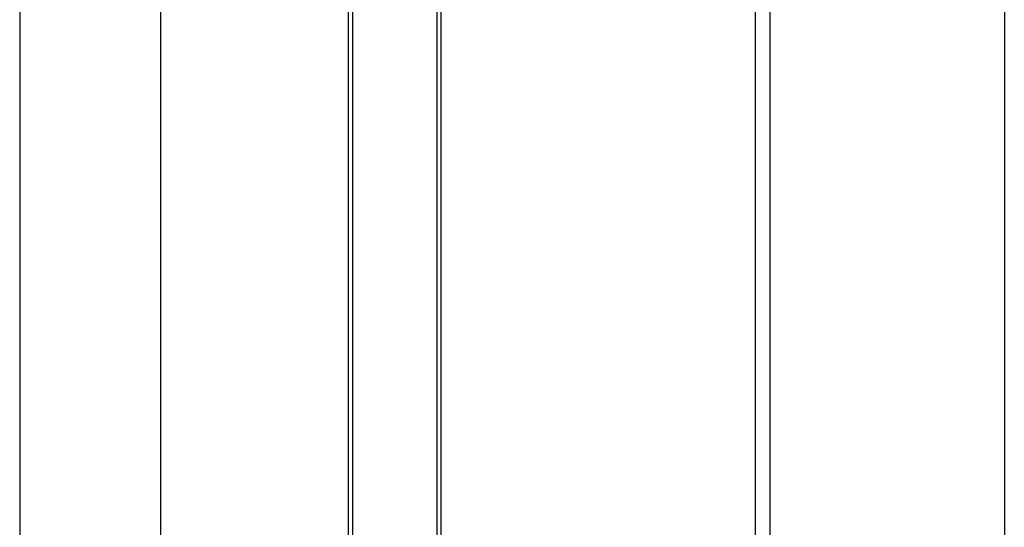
# Model space of a CAD drawing. Header units: millimetres. Extents: x 7187 to 8806, y -3756 to -2918.
# Tile 192 of 250: x 8779.08 to 8789.58, y -3551.11 to -3545.71. Entities that reach past the tile are written whole.
import ezdxf

# ---------------------------------------------------------------- set-up
doc = ezdxf.new("R2010")
doc.units = ezdxf.units.MM
doc.header["$LTSCALE"] = 3

msp = doc.modelspace()

# ---------------------------------------------------------------- linework, layer by layer
at = {"linetype": 'Continuous', "lineweight": 30}
for p, q in [((8789.58, -3422.206), (8789.58, -3663.206)), ((8787.078, -3543.158), (8787.078, -3583.254)), ((8779.079, -3543.205), (8779.079, -3583.207)), ((8786.922, -3543.197), (8786.922, -3583.215)), ((8782.583, -3545.153), (8782.583, -3581.259)), ((8782.628, -3545.116), (8782.628, -3581.296)), ((8783.532, -3581.296), (8783.532, -3545.116)), ((8783.575, -3581.26), (8783.575, -3545.152))]:
    msp.add_line(p, q, dxfattribs=at)
at = {"color": 3, "linetype": 'Continuous', "lineweight": 30}
msp.add_line((8780.58, -3429.206), (8780.58, -3656.206), dxfattribs=at)

doc.saveas('drawing.dxf')
